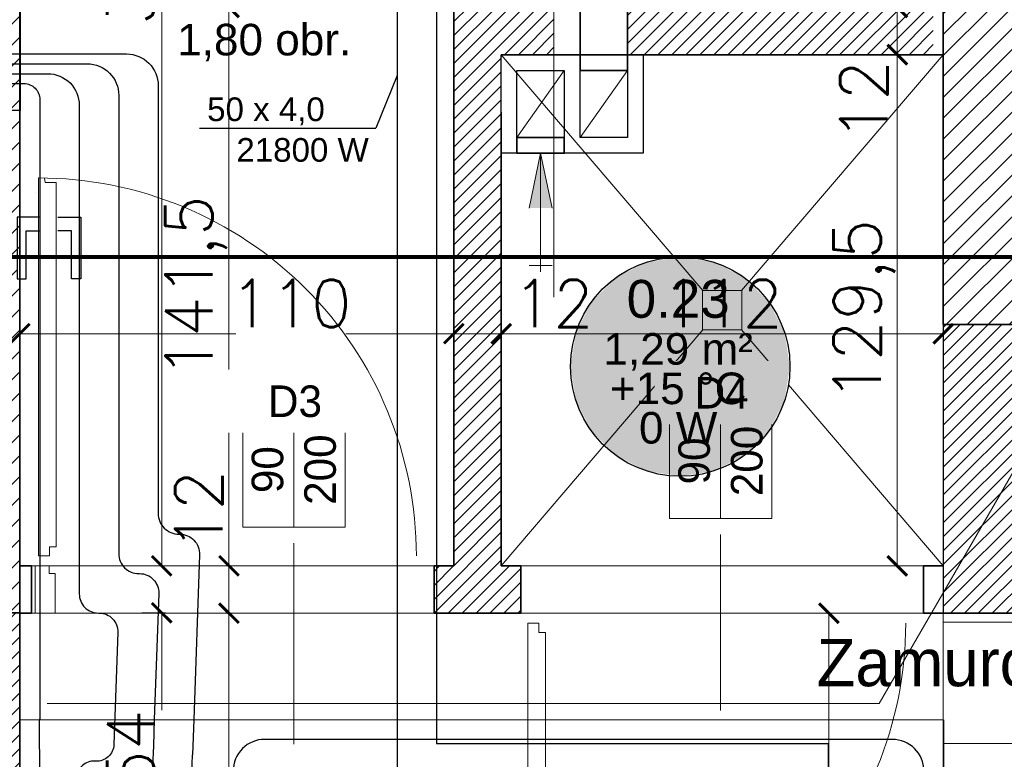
# Model space of a CAD drawing. Header units: millimetres. Extents: x -740 to 33545, y -26688 to 22494.
# Tile 129 of 256: x 9645 to 9895, y 10968 to 11156. Entities that reach past the tile are written whole.
import ezdxf
from ezdxf.enums import TextEntityAlignment as Align
from ezdxf.lldxf.tags import DXFTag

# ---------------------------------------------------------------- set-up
doc = ezdxf.new("R2010")
doc.units = ezdxf.units.MM
doc.header["$MEASUREMENT"] = 0
doc.layers.get('Defpoints').update_dxf_attribs({"color": 252})
for name, color, linetype, lineweight in [('A_istniejące ściany', 252, 'Continuous', 35), ('A_izolacja', 252, 'Continuous', 9), ('A_l.przekrojowa', 252, 'Continuous', 30), ('A_l.przerywana', 252, 'ICAD_ISO03W100', 9), ('A_opisy', 252, 'Continuous', 15), ('A_projektowane sciany', 252, 'Continuous', 35), ('k_wyburzenia widoczne', 252, 'PNEUMATIC2', 18), ('l. przekrojowa', 252, 'Continuous', 30), ('l.przerywana', 252, 'ICAD_ISO03W100', 5), ('l.wypełnien', 252, 'Continuous', 5), ('Nowe_820-G Rysunki Obrazki_Nr_pióra__23', 252, 'Continuous', 15), ('wymiarowanie', 252, 'Continuous', 9)]:
    doc.layers.add(name, color=color, linetype=linetype, lineweight=lineweight)
doc.layers.add('D-opis', color=252, linetype='Continuous')
doc.layers.add('stolarka', color=252, linetype='Continuous')
for name, color, linetype, lineweight, true_color in [('IS_Działka (powrotna)', 5, 'Continuous', 25, 0x0000ff), ('IS_Działka (zasilająca)', 1, 'Continuous', 25, 0xff0000), ('IS_Działka (zasilająca)_etykieta1', 7, 'Continuous', 25, 0x000000), ('IS_Przyłącze (powrotne)', 5, 'Continuous', 25, 0x0000ff), ('IS_Przyłącze (zasilające)', 1, 'Continuous', 25, 0xff0000), ('IS_Room (Automatic)', 7, 'Continuous', 25, 0x000000), ('IS_Strefa podłóg', 7, 'Continuous', 25, 0x008000), ('IS_Szafka rozdzielaczowa z zestawem', 7, 'Continuous', 25, 0x000000), ('IS_Wężownica OChP', 7, 'Continuous', 25, 0x800080), ('IS_Zawór (DN_ nastawa)1', 7, 'Continuous', 25, 0x000000)]:
    doc.layers.add(name, color=color, linetype=linetype, lineweight=lineweight, true_color=true_color)
doc.styles.add('Arial_____', font='arial.ttf')
doc.styles.add('ROMANS', font='romans')
doc.styles.add('styl2', font='simplex.shx')
tags = doc.linetypes.add('DASH', pattern=[15, 10, -5]).pattern_tags.tags
tags[6:7] = [DXFTag(74, 4), DXFTag(75, 0), DXFTag(340, '0'), DXFTag(46, 0.0), DXFTag(50, 0.0), DXFTag(44, 0.0), DXFTag(45, 0.0)]
tags[4:5] = [DXFTag(74, 4), DXFTag(75, 0), DXFTag(340, '0'), DXFTag(46, 0.0), DXFTag(50, 0.0), DXFTag(44, 0.0), DXFTag(45, 0.0)]
tags = doc.linetypes.add('ICAD_ISO03W100', pattern=[30, 12, -18]).pattern_tags.tags
tags[6:7] = [DXFTag(74, 4), DXFTag(75, 0), DXFTag(340, '0'), DXFTag(46, 1.0), DXFTag(50, 0.0), DXFTag(44, 0.0), DXFTag(45, 0.0)]
tags[4:5] = [DXFTag(74, 4), DXFTag(75, 0), DXFTag(340, '0'), DXFTag(46, 1.0), DXFTag(50, 0.0), DXFTag(44, 0.0), DXFTag(45, 0.0)]
doc.linetypes.add('PNEUMATIC2', pattern='A,0.5,-0.25,["//",Standard,S=0.2,R=0,X=-0.1,Y=-0.1],-0.25', length=1)
doc.dimstyles.new('Skala 1-50', dxfattribs={"dimtxt": 12, "dimasz": 5, "dimexe": 1, "dimexo": 1, "dimgap": 1.5, "dimtad": 1, "dimdec": 1, "dimrnd": 0.5, "dimtxsty": 'styl2', "dimblk": 'ARCHTICK', "dimcen": 5, "dimadec": 0, "dimazin": 0, "dimtfac": 1, "dimtdec": 1, "dimtmove": 1, "dimatfit": 3, "dimldrblk": 'ARCHTICK', "dimfxl": 0, "dimlwd": -1, "dimlwe": -1, "dimarcsym": 0})

# ---------------------------------------------------------------- blocks, each defined once
blk = doc.blocks.new('_ArchTick')
at = {"color": 0, "linetype": 'ByBlock', "const_width": 0.15}
blk.add_lwpolyline([(-0.5, -0.5), (0.5, 0.5)], dxfattribs=at)
blk = doc.blocks.new('*D1263')
at = {"layer": 'Defpoints', "color": 0}
for p in [(9721.12, 11005.32), (9698.22, 10834.32), (9713.4, 10834.32)]:
    blk.add_point(p, dxfattribs=at)
at = {"layer": 'wymiarowanie', "color": 0}
for p, q in [((9703.22, 11005.32), (9697.22, 11005.32)), ((9698.22, 11005.32), (9698.22, 10834.32)), ((9703.22, 10834.32), (9697.22, 10834.32))]:
    blk.add_line(p, q, dxfattribs=at)
at = {"layer": 'wymiarowanie', "color": 0, "xscale": 5, "yscale": 5, "zscale": 5}
for p, rotation in [((9698.22, 11005.32), 90), ((9698.22, 10834.32), 270)]:
    blk.add_blockref('_ArchTick', p, dxfattribs=dict(at, rotation=rotation))
at = {"layer": 'wymiarowanie', "color": 0, "insert": (9690.57, 10919.82), "char_height": 12, "attachment_point": 5, "rotation": 90, "style": 'styl2'}
blk.add_mtext('171', dxfattribs=at)
blk = doc.blocks.new('*D2249')
at = {"layer": 'Defpoints', "color": 0}
for p in [(9698.22, 11017.32), (9711.23, 11017.32), (9711.23, 11005.32)]:
    blk.add_point(p, dxfattribs=at)
at = {"layer": 'wymiarowanie', "color": 0}
for p, q in [((9703.22, 11017.32), (9697.22, 11017.32)), ((9698.22, 11005.32), (9698.22, 11017.32)), ((9703.22, 11005.32), (9697.22, 11005.32))]:
    blk.add_line(p, q, dxfattribs=at)
at = {"layer": 'wymiarowanie', "color": 0, "xscale": 5, "yscale": 5, "zscale": 5}
for p, rotation in [((9698.22, 11017.32), 90), ((9698.22, 11005.32), 270)]:
    blk.add_blockref('_ArchTick', p, dxfattribs=dict(at, rotation=rotation))
at = {"layer": 'wymiarowanie', "color": 0, "insert": (9690.57, 11031.37), "char_height": 12, "attachment_point": 5, "rotation": 90, "style": 'styl2'}
blk.add_mtext('12', dxfattribs=at)
blk = doc.blocks.new('*D2250')
at = {"layer": 'Defpoints', "color": 0}
for p in [(9698.22, 11158.89), (9755.19, 11158.89), (9726.82, 11017.32)]:
    blk.add_point(p, dxfattribs=at)
at = {"layer": 'wymiarowanie', "color": 0}
for p, q in [((9703.22, 11158.89), (9697.22, 11158.89)), ((9698.22, 11017.32), (9698.22, 11158.89)), ((9703.22, 11017.32), (9697.22, 11017.32))]:
    blk.add_line(p, q, dxfattribs=at)
at = {"layer": 'wymiarowanie', "color": 0, "xscale": 5, "yscale": 5, "zscale": 5}
for p, rotation in [((9698.22, 11158.89), 90), ((9698.22, 11017.32), 270)]:
    blk.add_blockref('_ArchTick', p, dxfattribs=dict(at, rotation=rotation))
at = {"layer": 'wymiarowanie', "color": 0, "insert": (9689.88, 11088.11), "char_height": 12, "attachment_point": 5, "rotation": 90, "style": 'styl2'}
blk.add_mtext('141,5', dxfattribs=at)
blk = doc.blocks.new('*D2468')
at = {"layer": 'Defpoints', "color": 0}
for p in [(9645.19, 11075.19), (9755.19, 11076.16), (9755.19, 11075.19)]:
    blk.add_point(p, dxfattribs=at)
at = {"layer": 'wymiarowanie', "color": 0}
for p, q in [((9645.19, 11076.19), (9645.19, 11077.16)), ((9645.19, 11076.16), (9699.97, 11076.16)), ((9755.19, 11076.16), (9727.81, 11076.16)), ((9755.19, 11076.19), (9755.19, 11077.16))]:
    blk.add_line(p, q, dxfattribs=at)
at = {"layer": 'wymiarowanie', "color": 0, "xscale": 5, "yscale": 5, "zscale": 5, "rotation": 180}
blk.add_blockref('_ArchTick', (9645.19, 11076.16), dxfattribs=at)
at = {"layer": 'wymiarowanie', "color": 0, "xscale": 5, "yscale": 5, "zscale": 5}
blk.add_blockref('_ArchTick', (9755.19, 11076.16), dxfattribs=at)
at = {"layer": 'wymiarowanie', "color": 0, "insert": (9713.89, 11083.86), "char_height": 12, "attachment_point": 5, "style": 'styl2'}
blk.add_mtext('110', dxfattribs=at)
blk = doc.blocks.new('*D2469')
at = {"layer": 'Defpoints', "color": 0}
for p in [(9755.19, 11075.19), (9767.19, 11076.16), (9767.19, 11063.33)]:
    blk.add_point(p, dxfattribs=at)
at = {"layer": 'wymiarowanie', "color": 0}
for p, q in [((9755.19, 11076.19), (9755.19, 11077.16)), ((9755.19, 11076.16), (9767.19, 11076.16)), ((9767.19, 11071.16), (9767.19, 11077.16))]:
    blk.add_line(p, q, dxfattribs=at)
at = {"layer": 'wymiarowanie', "color": 0, "xscale": 5, "yscale": 5, "zscale": 5, "rotation": 180}
blk.add_blockref('_ArchTick', (9755.19, 11076.16), dxfattribs=at)
at = {"layer": 'wymiarowanie', "color": 0, "xscale": 5, "yscale": 5, "zscale": 5}
blk.add_blockref('_ArchTick', (9767.19, 11076.16), dxfattribs=at)
at = {"layer": 'wymiarowanie', "color": 0, "insert": (9780.35, 11083.81), "char_height": 12, "attachment_point": 5, "style": 'styl2'}
blk.add_mtext('12', dxfattribs=at)
blk = doc.blocks.new('*D2470')
at = {"layer": 'Defpoints', "color": 0}
for p in [(9879.19, 11076.16), (9767.19, 11063.33), (9879.19, 11061.38)]:
    blk.add_point(p, dxfattribs=at)
at = {"layer": 'wymiarowanie', "color": 0}
for p, q in [((9767.19, 11071.16), (9767.19, 11077.16)), ((9767.19, 11076.16), (9879.19, 11076.16)), ((9879.19, 11071.16), (9879.19, 11077.16))]:
    blk.add_line(p, q, dxfattribs=at)
at = {"layer": 'wymiarowanie', "color": 0, "xscale": 5, "yscale": 5, "zscale": 5, "rotation": 180}
blk.add_blockref('_ArchTick', (9767.19, 11076.16), dxfattribs=at)
at = {"layer": 'wymiarowanie', "color": 0, "xscale": 5, "yscale": 5, "zscale": 5}
blk.add_blockref('_ArchTick', (9879.19, 11076.16), dxfattribs=at)
at = {"layer": 'wymiarowanie', "color": 0, "insert": (9823.19, 11083.81), "char_height": 12, "attachment_point": 5, "style": 'styl2'}
blk.add_mtext('112', dxfattribs=at)
blk = doc.blocks.new('*D2471')
at = {"layer": 'Defpoints', "color": 0}
for p in [(9867.56, 11146.89), (9888.94, 11146.89), (9888.94, 11017.32)]:
    blk.add_point(p, dxfattribs=at)
at = {"layer": 'wymiarowanie', "color": 0}
for p, q in [((9872.56, 11146.89), (9866.56, 11146.89)), ((9867.56, 11017.32), (9867.56, 11146.89)), ((9872.56, 11017.32), (9866.56, 11017.32))]:
    blk.add_line(p, q, dxfattribs=at)
at = {"layer": 'wymiarowanie', "color": 0, "xscale": 5, "yscale": 5, "zscale": 5}
for p, rotation in [((9867.56, 11146.89), 90), ((9867.56, 11017.32), 270)]:
    blk.add_blockref('_ArchTick', p, dxfattribs=dict(at, rotation=rotation))
at = {"layer": 'wymiarowanie', "color": 0, "insert": (9859.21, 11082.11), "char_height": 12, "attachment_point": 5, "rotation": 90, "style": 'styl2'}
blk.add_mtext('129,5', dxfattribs=at)
blk = doc.blocks.new('*D2472')
at = {"layer": 'Defpoints', "color": 0}
for p in [(9867.56, 11158.89), (9888.94, 11158.89), (9888.94, 11146.89)]:
    blk.add_point(p, dxfattribs=at)
at = {"layer": 'wymiarowanie', "color": 0}
for p, q in [((9872.56, 11158.89), (9866.56, 11158.89)), ((9867.56, 11146.89), (9867.56, 11158.89)), ((9872.56, 11146.89), (9866.56, 11146.89))]:
    blk.add_line(p, q, dxfattribs=at)
at = {"layer": 'wymiarowanie', "color": 0, "xscale": 5, "yscale": 5, "zscale": 5}
for p, rotation in [((9867.56, 11158.89), 90), ((9867.56, 11146.89), 270)]:
    blk.add_blockref('_ArchTick', p, dxfattribs=dict(at, rotation=rotation))
at = {"layer": 'wymiarowanie', "color": 0, "insert": (9859.06, 11135.22), "char_height": 12, "attachment_point": 5, "rotation": 90, "style": 'styl2'}
blk.add_mtext('12', dxfattribs=at)
blk = doc.blocks.new('*D2728')
at = {"layer": 'Defpoints', "color": 0}
for p in [(9681.17, 11322.32), (9708.86, 11322.32), (9708.86, 11017.32)]:
    blk.add_point(p, dxfattribs=at)
at = {"layer": 'wymiarowanie', "color": 0}
for p, q in [((9686.17, 11322.32), (9680.17, 11322.32)), ((9681.17, 11017.32), (9681.17, 11322.32)), ((9686.17, 11017.32), (9680.17, 11017.32))]:
    blk.add_line(p, q, dxfattribs=at)
at = {"layer": 'wymiarowanie', "color": 0, "xscale": 5, "yscale": 5, "zscale": 5}
for p, rotation in [((9681.17, 11322.32), 90), ((9681.17, 11017.32), 270)]:
    blk.add_blockref('_ArchTick', p, dxfattribs=dict(at, rotation=rotation))
at = {"layer": 'wymiarowanie', "color": 0, "insert": (9673.37, 11169.82), "char_height": 12, "attachment_point": 5, "rotation": 90, "style": 'styl2'}
blk.add_mtext('305', dxfattribs=at)
blk = doc.blocks.new('*D2729')
at = {"layer": 'Defpoints', "color": 0}
for p in [(9879.19, 11005.32), (9850.24, 10862.32), (9879.19, 10862.32)]:
    blk.add_point(p, dxfattribs=at)
at = {"layer": 'wymiarowanie', "color": 0}
for p, q in [((9855.24, 11005.32), (9849.24, 11005.32)), ((9850.24, 11005.32), (9850.24, 10962.89)), ((9850.24, 10862.32), (9850.24, 10935.16)), ((9855.24, 10862.32), (9849.24, 10862.32))]:
    blk.add_line(p, q, dxfattribs=at)
at = {"layer": 'wymiarowanie', "color": 0, "xscale": 5, "yscale": 5, "zscale": 5}
for p, rotation in [((9850.24, 11005.32), 90), ((9850.24, 10862.32), 270)]:
    blk.add_blockref('_ArchTick', p, dxfattribs=dict(at, rotation=rotation))
at = {"layer": 'wymiarowanie', "color": 0, "insert": (9842.44, 10949.03), "char_height": 12, "attachment_point": 5, "rotation": 90, "style": 'styl2'}
blk.add_mtext('143', dxfattribs=at)
blk = doc.blocks.new('*D2731')
at = {"layer": 'Defpoints', "color": 0}
for p in [(9645.19, 11005.43), (9645.19, 10951.32), (9681.17, 10951.32)]:
    blk.add_point(p, dxfattribs=at)
at = {"layer": 'wymiarowanie', "color": 0}
for p, q in [((9676.17, 11005.43), (9682.17, 11005.43)), ((9681.17, 11005.43), (9681.17, 10980.77)), ((9681.17, 10951.32), (9681.17, 10960.38)), ((9676.17, 10951.32), (9682.17, 10951.32))]:
    blk.add_line(p, q, dxfattribs=at)
at = {"layer": 'wymiarowanie', "color": 0, "xscale": 5, "yscale": 5, "zscale": 5}
for p, rotation in [((9681.17, 11005.43), 90), ((9681.17, 10951.32), 270)]:
    blk.add_blockref('_ArchTick', p, dxfattribs=dict(at, rotation=rotation))
at = {"layer": 'wymiarowanie', "color": 0, "insert": (9673.37, 10970.57), "char_height": 12, "attachment_point": 5, "rotation": 90, "style": 'styl2'}
blk.add_mtext('54', dxfattribs=at)
blk = doc.blocks.new('329bf7a1-98cb-4076-9690-dc05d49f8620_case')
at = {"layer": 'IS_Szafka rozdzielaczowa z zestawem', "color": 0, "linetype": 'ByBlock', "lineweight": -2, "transparency": 16777216, "extrusion": (0, 0, -1)}
blk.add_lwpolyline([(-0.055, 0.349), (-0.055, -0.251), (0.055, -0.251), (0.055, 0.349)], close=True, dxfattribs=at)

msp = doc.modelspace()

# ---------------------------------------------------------------- hatches: boundary and pattern name
at = {"layer": 'l.wypełnien'}
h = msp.add_hatch(dxfattribs=at)
h.set_pattern_fill('ANSI31', color=256, scale=30, style=0)
edge = h.paths.add_edge_path()
edge.add_line((8932.19, 10920.7), (8932.19, 10978.67))
edge.add_line((8932.19, 10978.67), (8932.19, 11023.17))
edge.add_line((8932.19, 11023.17), (8932.19, 11086.55))
edge.add_line((8932.19, 11086.55), (8932.19, 11090.05))
edge.add_line((8932.19, 11090.05), (8887.19, 11090.05))
edge.add_line((8887.19, 11090.05), (8887.19, 10920.7))
edge.add_line((8887.19, 10920.7), (8932.19, 10920.7))
h.paths.add_polyline_path([(9644.52, 11095.63), (9645.19, 11095.63), (9645.19, 11322.32), (9879.19, 11322.32), (9879.19, 11234.32), (9924.19, 11234.32), (9924.19, 11368.7), (9592.09, 11368.7), (9506.19, 11368.7), (9506.19, 11323.52), (9604.19, 11323.52), (9604.19, 11095.63)])
h.paths.add_polyline_path([(8887.19, 10686.04), (8932.19, 10686.04), (8932.19, 10794.52), (9246.19, 10794.52), (9246.19, 10833.52), (9259.19, 10833.52), (9259.19, 10907.02), (9235.19, 10907.02), (9235.19, 10833.52), (8932.19, 10833.52), (8932.19, 10920.7), (8887.19, 10920.7)])
h.paths.add_polyline_path([(8975.77, 11323.52), (9235.19, 11323.52), (9259.19, 11323.52), (9360.94, 11323.52), (9360.94, 11368.7), (8975.77, 11368.7)])
h.paths.add_polyline_path([(8887.19, 11368.7), (8887.19, 11236.3), (8907.93, 11236.3), (8932.19, 11236.3), (8932.19, 11323.52), (8975.77, 11323.52), (8975.77, 11368.7)])
h.paths.add_polyline_path([(9604.19, 11095.63), (9644.52, 11095.63), (9644.52, 11090.06), (9645.19, 11090.06), (9645.19, 11005.43), (9612.19, 11005.43), (9612.19, 11018.43), (9604.19, 11018.43)])
h.paths.add_polyline_path([(9924.19, 11095.63), (9924.19, 11158.89), (9879.19, 11158.89), (9879.19, 11095.63)])
h.paths.add_polyline_path([(9246.19, 10833.52), (9246.19, 10794.52), (9266.19, 10794.52), (9266.19, 10833.52)])
h.paths.add_polyline_path([(9879.19, 11078.49), (9924.19, 11078.59), (9924.19, 11095.63), (9879.19, 11095.63)])
h.paths.add_polyline_path([(9259.19, 10907.02), (9259.19, 10927.02), (9250.18, 10927.02), (9235.19, 10927.02), (9235.19, 10907.02)])
h.paths.add_polyline_path([(9235.19, 11072.32), (9235.19, 11052.32), (9259.19, 11052.32), (9259.19, 11072.32)])
h.paths.add_polyline_path([(9235.19, 11029.02), (9250.18, 11029.02), (9259.19, 11029.02), (9259.19, 11035.15), (9259.19, 11049.02), (9235.19, 11049.02)])
h.paths.add_polyline_path([(9235.19, 11323.52), (9235.19, 11303.52), (9259.19, 11303.52), (9259.19, 11323.52)])
h.paths.add_polyline_path([(9235.19, 11186.92), (9259.19, 11186.92), (9259.19, 11186.92), (9259.19, 11191.52), (9259.19, 11199.52), (9259.19, 11199.52), (9235.19, 11199.52), (9235.19, 11191.52)])
h.paths.add_polyline_path([(9235.19, 11174.32), (9247.19, 11174.32), (9259.19, 11174.32), (9259.19, 11174.32), (9259.19, 11186.92), (9259.19, 11186.92), (9235.19, 11186.92), (9235.19, 11174.32)])
h.paths.add_polyline_path([(9259.19, 11049.02), (9259.19, 11051.92), (9259.19, 11052.32), (9235.19, 11052.32), (9235.19, 11049.02), (9259.19, 11049.02)])
h = msp.add_hatch(dxfattribs=at)
h.set_pattern_fill('ANSI31', color=256, scale=20, style=0)
h.paths.add_polyline_path([(9755.19, 11017.32), (9750.19, 11017.32), (9750.19, 11005.32), (9772.19, 11005.32), (9772.19, 11017.32), (9767.19, 11017.32), (9767.19, 11095.63), (9755.19, 11095.63)])
h.paths.add_polyline_path([(9799.19, 11146.89), (9803.19, 11146.89), (9876.69, 11146.89), (9876.69, 11158.89), (9799.19, 11158.89)])
h.paths.add_polyline_path([(9755.19, 11123.32), (9755.19, 11158.89), (9780.56, 11158.89), (9780.56, 11146.89), (9767.19, 11146.89), (9767.19, 11132.32), (9767.19, 11123.32)])
h.paths.add_polyline_path([(9755.19, 11123.32), (9767.19, 11123.32), (9767.19, 11121.89), (9767.19, 11121.89), (9767.19, 11105.32), (9755.19, 11105.32)])
h.paths.add_polyline_path([(9767.19, 11095.63), (9767.19, 11105.32), (9755.19, 11105.32), (9755.19, 11095.63)])
h = msp.add_hatch(dxfattribs=at)
h.set_pattern_fill('ANSI31', color=256, scale=20, style=0)
h.paths.add_polyline_path([(9094.19, 10833.52), (9094.19, 11054.32), (9235.19, 11054.32), (9235.19, 11066.32), (9077.19, 11066.32), (9077.19, 11054.32), (9082.19, 11054.32), (9082.19, 10946.52), (9077.19, 10946.52), (9077.19, 10938.52), (9082.19, 10938.52), (9082.19, 10833.52), (9094.19, 10833.52)])
h.paths.add_polyline_path([(9384.19, 10958.52), (9451.64, 10958.52), (9451.64, 10966.52), (9392.19, 10966.52), (9392.19, 11081.52), (9604.19, 11081.52), (9604.19, 11089.52), (9392.19, 11089.52), (9392.19, 11094.52), (9384.19, 11094.52)])
h.paths.add_polyline_path([(9612.19, 11005.43), (9645.19, 11005.43), (9645.19, 10990.32), (9645.19, 10978.32), (9645.19, 10951.32), (9604.19, 10951.32), (9604.19, 10958.52), (9543.64, 10958.52), (9543.64, 10966.52), (9604.19, 10966.52), (9604.19, 11018.43), (9612.19, 11018.43)])
h.paths.add_polyline_path([(8932.19, 11054.32), (8975.19, 11054.32), (8975.19, 11066.32), (8932.19, 11066.32)])
h.paths.add_polyline_path([(8932.19, 10938.52), (8985.19, 10938.52), (8985.19, 10946.52), (8932.19, 10946.52)])
h = msp.add_hatch(dxfattribs=at)
h.set_pattern_fill('ANSI31', color=256, scale=20, style=0)
h.paths.add_polyline_path([(9879.19, 11078.49), (9879.19, 11005.32), (9924.19, 11005.32), (9924.19, 11078.49), (9879.19, 11078.49)])
at = {"layer": 'wymiarowanie'}
h = msp.add_hatch(color=256, dxfattribs=at)
h.paths.add_polyline_path([(9777.19, 11121.89), (9774.29, 11107.99), (9777.19, 11107.99)])
h.paths.add_polyline_path([(9780.08, 11107.99), (9777.19, 11121.89), (9777.19, 11107.99)])

# ---------------------------------------------------------------- linework, layer by layer
at = {"layer": 'A_istniejące ściany'}
for points in [[(9645.19, 11005.43), (9645.19, 11322.32)], [(9879.19, 11158.89), (9879.19, 11078.49)], [(9879.19, 11078.49), (9924.19, 11078.49)], [(9612.19, 11005.43), (9645.19, 11005.43)], [(9924.19, 11005.32), (9879.19, 11005.32)]]:
    msp.add_lwpolyline(points, dxfattribs=at)
at = {"layer": 'A_izolacja'}
for p, q in [((9767.19, 11146.89), (9818.32, 11087.11)), ((9879.19, 11146.89), (9828.06, 11087.11))]:
    msp.add_line(p, q, dxfattribs=at)
msp.add_lwpolyline([(9818.19, 11087.11), (9828.19, 11087.11), (9828.19, 11077.11), (9818.19, 11077.11), (9818.19, 11087.11)], dxfattribs=at)
at = {"layer": 'A_l.przekrojowa'}
msp.add_lwpolyline([(9767.19, 11121.89), (9767.19, 11146.89), (9803.19, 11146.89), (9803.19, 11121.89)], close=True, dxfattribs=at)
at = {"layer": 'A_l.przekrojowa', "ltscale": 0.3}
for points in [[(9771.19, 11125.89), (9771.19, 11142.89), (9783.19, 11142.89), (9783.19, 11125.89)], [(9787.19, 11125.89), (9787.19, 11142.89), (9799.19, 11142.89), (9799.19, 11125.89)]]:
    msp.add_lwpolyline(points, close=True, dxfattribs=at)
at = {"layer": 'A_l.przerywana', "ltscale": 0.3}
for points in [[(9750.19, 11005.32), (9750.19, 11017.32), (9648.19, 11017.32), (9648.19, 11005.32)], [(9874.19, 11005.32), (9874.19, 11017.32), (9772.19, 11017.32), (9772.19, 11005.32)]]:
    msp.add_lwpolyline(points, close=True, dxfattribs=at)
for points in [[(9772.19, 11005.32), (9772.19, 11017.32)], [(9874.19, 11005.32), (9874.19, 11017.32)], [(9874.19, 11005.32), (9874.19, 11017.32)]]:
    msp.add_lwpolyline(points, dxfattribs=at)
at = {"layer": 'A_opisy'}
for p, q in [((9822.8, 10980.7), (9822.8, 11035.7)), ((9714.69, 10972.12), (9714.69, 11027.12))]:
    msp.add_line(p, q, dxfattribs=at)
at = {"layer": 'A_projektowane sciany'}
for p, q in [((9879.19, 11146.89), (9767.19, 11146.89)), ((9645.19, 11032.43), (9645.19, 11017.32)), ((9648.19, 11017.32), (9645.19, 11017.32)), ((9648.19, 11017.32), (9648.19, 11005.32)), ((9755.19, 11017.32), (9750.19, 11017.32)), ((9750.19, 11017.32), (9750.19, 11005.32)), ((9772.19, 11017.32), (9767.19, 11017.32)), ((9772.19, 11017.32), (9772.19, 11005.32)), ((9874.19, 11017.32), (9874.19, 11005.32)), ((9874.19, 11017.32), (9874.19, 11005.32)), ((9879.19, 11017.32), (9874.19, 11017.32)), ((9645.19, 11005.43), (9645.19, 10951.32)), ((9648.19, 11005.32), (9645.19, 11005.32)), ((9772.19, 11005.32), (9750.19, 11005.32)), ((9879.19, 11005.32), (9874.19, 11005.32))]:
    msp.add_line(p, q, dxfattribs=at)
for points in [[(9755.19, 11017.32), (9755.19, 11158.89)], [(9767.19, 11017.32), (9767.19, 11132.32)]]:
    msp.add_lwpolyline(points, dxfattribs=at)
for points in [[(9787.19, 11142.89), (9799.19, 11142.89), (9799.19, 11158.89), (9787.19, 11158.89)], [(9771.19, 11125.89), (9783.19, 11125.89), (9783.19, 11121.89), (9771.19, 11121.89)]]:
    msp.add_lwpolyline(points, close=True, dxfattribs=at)
at = {"layer": 'D-opis', "linetype": 'DASH', "lineweight": 0, "ltscale": 2.5, "const_width": 1}
msp.add_lwpolyline([(10251.78, 11095.63), (8796.61, 11095.63)], dxfattribs=at)
at = {"layer": 'IS_Działka (powrotna)'}
for p, q in [((9750.83, 11186.92), (9750.83, 10972.32)), ((9750.83, 10972.32), (9850.01, 10972.32)), ((9850.01, 10972.32), (9850.01, 10420.37))]:
    msp.add_line(p, q, dxfattribs=at)
at = {"layer": 'IS_Działka (zasilająca)'}
msp.add_line((9740.83, 11183.42), (9740.83, 10962.32), dxfattribs=at)
at = {"layer": 'IS_Działka (zasilająca)_etykieta1'}
for p in [(9740.83, 11141.65), (9690.78, 11128.26)]:
    msp.add_line(p, (9735.46, 11128.26), dxfattribs=at)
at = {"layer": 'IS_Przyłącze (powrotne)', "color": 132, "true_color": 0x00c8c8, "transparency": 33554687}
msp.add_lwpolyline([(9638.78, 11145.82), (9638.78, 11145.18, 0.414214), (9639.39, 11144.57), (9642.05, 11144.57), (9662.28, 11144.57, -0.414218), (9670.28, 11136.57), (9670.28, 11020.42, 0.414397), (9675.33, 11015.37), (9675.54, 11015.37, -0.42473), (9680.41, 11010.33), (9679.29, 10978.35), (9679.05, 10971.7)], format="xyb", dxfattribs=at)
at = {"layer": 'IS_Przyłącze (powrotne)', "color": 9, "true_color": 0xc8c8c8, "transparency": 33554687}
msp.add_lwpolyline([(9638.78, 11140.82), (9638.78, 11140.18, 0.414214), (9639.39, 11139.57), (9642.05, 11139.57), (9646.25, 11139.57, -0.414218), (9650.28, 11135.54), (9650.28, 10978.38), (9650.08, 10978.39), (9650.26, 10948.02, -0.415949), (9642.26, 10939.97), (9605.92, 10939.97, -0.414199), (9599.28, 10946.61), (9599.28, 10946.88, 0.414184), (9592.65, 10953.52), (9509.16, 10953.52, -0.414199), (9502.79, 10959.89), (9502.79, 10966.52), (9502.79, 10969.02)], format="xyb", dxfattribs=at)
at = {"layer": 'IS_Przyłącze (zasilające)', "color": 132, "true_color": 0x00c8c8, "transparency": 33554687, "extrusion": (0, 0, -1)}
msp.add_lwpolyline([(-9640.78, 11145.82), (-9640.78, 11146.46, 0.414214), (-9641.39, 11147.07), (-9642.05, 11147.07), (-9672.28, 11147.07, 0.414218), (-9680.28, 11139.07), (-9680.28, 11030.6, -0.414397), (-9685.51, 11025.37), (-9685.72, 11025.37, 0.42473), (-9690.76, 11020.16), (-9689.29, 10978.35), (-9688.98, 10969.41)], format="xyb", dxfattribs=at)
at = {"layer": 'IS_Przyłącze (zasilające)', "color": 9, "true_color": 0xc8c8c8, "transparency": 33554687, "extrusion": (0, 0, -1)}
msp.add_lwpolyline([(-9640.78, 11140.82), (-9640.78, 11141.46, 0.414214), (-9641.39, 11142.07), (-9642.05, 11142.07), (-9652.28, 11142.07, 0.414218), (-9660.28, 11134.07), (-9660.28, 11010.24, -0.414397), (-9665.16, 11005.36), (-9665.36, 11005.36, 0.42473), (-9670.06, 11000.49), (-9669.06, 10972.02, 0.423576), (-9664.41, 10967.82), (-9664.2, 10967.83, -0.43905), (-9659.8, 10963.64), (-9660.23, 10938.11, 0.419209), (-9652.23, 10929.97), (-9595.92, 10929.97, 0.414199), (-9589.28, 10936.61), (-9589.28, 10936.88, -0.414184), (-9582.65, 10943.52), (-9500.79, 10943.52, 0.414199), (-9492.79, 10951.52), (-9492.79, 10966.52), (-9492.79, 10974.02)], format="xyb", dxfattribs=at)
at = {"layer": 'IS_Strefa podłóg', "extrusion": (0, 0, -1)}
msp.add_lwpolyline([(-9645.28, 10834.31), (-9645.28, 10978.35), (-9879.29, 10978.34), (-9879.29, 10834.34)], close=True, dxfattribs=at)
at = {"layer": 'IS_Wężownica OChP', "color": 132, "true_color": 0x00c8c8, "transparency": 33554687, "extrusion": (0, 0, -1)}
for points in [[(-9874.29, 10965.34, -0.414203), (-9866.29, 10973.34), (-9707.29, 10973.35, -0.414214), (-9699.29, 10965.35)], [(-9679.05, 10971.7), (-9678.87, 10966.43, 0.203054)]]:
    msp.add_lwpolyline(points, format="xyb", dxfattribs=at)
msp.add_lwpolyline([(-9688.73, 10962.32), (-9688.98, 10969.41)], dxfattribs=at)
at = {"layer": 'k_wyburzenia widoczne', "ltscale": 15}
for points in [[(9879.19, 11003.05), (9879.19, 10972.32)], [(9924.19, 11003.05), (9879.19, 11003.05)], [(9879.19, 10972.32), (9924.19, 10972.32)]]:
    msp.add_lwpolyline(points, dxfattribs=at)
at = {"layer": 'l. przekrojowa'}
msp.add_lwpolyline([(9879.19, 11078.49), (9879.19, 11005.32), (9924.19, 11005.32), (9924.19, 11078.49)], dxfattribs=at)
at = {"layer": 'l.przerywana', "ltscale": 0.3}
for p, q in [((9771.19, 11125.89), (9783.19, 11142.89)), ((9787.19, 11125.89), (9799.19, 11142.89))]:
    msp.add_line(p, q, dxfattribs=at)
at = {"layer": 'l.przerywana', "lineweight": 13, "ltscale": 0.3}
msp.add_lwpolyline([(9879.19, 10862.32), (9879.19, 11234.32)], dxfattribs=at)
at = {"layer": 'Nowe_820-G Rysunki Obrazki_Nr_pióra__23', "linetype": 'Continuous', "lineweight": 15}
msp.add_lwpolyline([(9649.27, 11112.03), (9649.26, 11112.03)], dxfattribs=at)
at = {"layer": 'stolarka', "lineweight": 9}
for points in [[(9652.72, 11019.87), (9649.94, 11019.87), (9649.94, 11115.64), (9651.44, 11115.63), (9651.62, 11114.48), (9654.46, 11114.48), (9654.46, 11022.17), (9652.72, 11022.17), (9652.72, 11019.87)], [(9654.19, 11015.35), (9652.67, 11015.35), (9652.67, 11017.32), (9649.14, 11017.32), (9649.14, 11005.32), (9654.19, 11005.32), (9654.19, 11015.35)], [(9776.72, 11002.77), (9773.94, 11002.77), (9773.94, 10907.01), (9775.44, 10907.02), (9775.62, 10908.17), (9778.46, 10908.17), (9778.46, 11000.47), (9776.72, 11000.47), (9776.72, 11002.77)]]:
    msp.add_lwpolyline(points, dxfattribs=at)
at = {"layer": 'stolarka'}
for points in [[(9650.32, 11105.73), (9644.52, 11105.73), (9644.52, 11090.06), (9646.84, 11090.06), (9646.84, 11102.24), (9650.32, 11102.24)], [(9654.85, 11105.73), (9660.65, 11105.73), (9660.65, 11090.06), (9658.33, 11090.06), (9658.33, 11102.24), (9654.85, 11102.24)]]:
    msp.add_lwpolyline(points, dxfattribs=at)
at = {"layer": 'stolarka', "linetype": 'ICAD_ISO03W100', "lineweight": 13, "ltscale": 0.3}
for centre, start, end in [((9649.93, 11019.87), 0.0003, 90.0531), ((9773.93, 11002.77), 269.9469, 359.9997)]:
    msp.add_arc(centre, 95.77, start, end, dxfattribs=at)
at = {"layer": 'wymiarowanie'}
for p, q in [((9780.56, 11178.16), (9780.56, 11085.44)), ((9777.19, 11121.89), (9774.29, 11107.99)), ((9777.19, 11121.89), (9780.08, 11107.99)), ((9777.19, 11121.89), (9777.19, 11091.81)), ((9774.29, 11093.42), (9777.19, 11093.42)), ((9780.08, 11093.42), (9777.19, 11093.42)), ((9863.01, 10982.47), (9900.64, 11047.65)), ((9652.15, 10982.47), (9863.01, 10982.47))]:
    msp.add_line(p, q, dxfattribs=at)

# ---------------------------------------------------------------- block references
at = {"layer": 'IS_Szafka rozdzielaczowa z zestawem', "lineweight": 25, "xscale": 100, "yscale": 100, "zscale": 100}
msp.add_blockref('329bf7a1-98cb-4076-9690-dc05d49f8620_case', (9639.78, 11157.82), dxfattribs=at)

# ---------------------------------------------------------------- texts
at = {"layer": 'IS_Działka (zasilająca)_etykieta1', "style": 'Arial_____'}
msp.add_text('50 x 4,0', height=6, dxfattribs=at).set_placement((9707.59, 11128.26), align=Align.BOTTOM_CENTER)
msp.add_text('21800 W', height=6, dxfattribs=at).set_placement((9700.09, 11125.76), align=Align.TOP_LEFT)
at = {"layer": 'IS_Room (Automatic)', "style": 'Arial_____'}
msp.add_text('0.23', height=9.6, dxfattribs=at).set_placement((9812.04, 11077.32), align=Align.BOTTOM_CENTER)
at = {"layer": 'IS_Zawór (DN_ nastawa)1', "style": 'Arial_____'}
msp.add_text('1,80 obr.', height=8, dxfattribs=at).set_placement((9685.09, 11154.71), align=Align.TOP_LEFT)
at = {"layer": 'wymiarowanie', "linetype": 'Continuous', "insert": (9983.61, 10998.82), "char_height": 12, "width": 327.6277, "attachment_point": 3, "style": 'ROMANS'}
msp.add_mtext('{\\fCentury Gothic|b0|i0|c238|p0;Zamurowanie okna }\\P{\\fCentury Gothic|b0|i0|c238|p0; }', dxfattribs=at)

# ---------------------------------------------------------------- dimensions: what is measured, and where the dimension line sits
at = {"layer": 'wymiarowanie'}
for base, p1, p2, picture, middle in [((9867.56, 11158.89), (9888.94, 11146.89), (9888.94, 11158.89), '*D2472', (9866.71, 11135.22)), ((9681.17, 10951.32), (9645.19, 11005.43), (9645.19, 10951.32), '*D2731', (9681.17, 10970.57)), ((9850.24, 10862.32), (9879.19, 11005.32), (9879.19, 10862.32), '*D2729', (9850.24, 10949.03))]:
    dim = msp.add_linear_dim(base=base, p1=p1, p2=p2, angle=90, dimstyle='Skala 1-50', dxfattribs=at)
    dim.commit()
    dim.dimension.update_dxf_attribs({"geometry": picture, "text_midpoint": middle, "dimtype": 160})
for base, p1, p2, picture, middle in [((9867.56, 11146.89), (9888.94, 11017.32), (9888.94, 11146.89), '*D2471', (9859.21, 11082.11)), ((9698.22, 10834.32), (9721.12, 11005.32), (9713.4, 10834.32), '*D1263', (9690.57, 10919.82))]:
    dim = msp.add_linear_dim(base=base, p1=p1, p2=p2, angle=90, dimstyle='Skala 1-50', dxfattribs=at)
    dim.commit()
    dim.dimension.update_dxf_attribs({"geometry": picture, "text_midpoint": middle})
for base, p1, p2, picture, middle in [((9755.19, 11076.16), (9645.19, 11075.19), (9755.19, 11075.19), '*D2468', (9713.89, 11076.06)), ((9767.19, 11076.16), (9755.19, 11075.19), (9767.19, 11063.33), '*D2469', (9780.35, 11076.16))]:
    dim = msp.add_linear_dim(base=base, p1=p1, p2=p2, dimstyle='Skala 1-50', dxfattribs=at)
    dim.commit()
    dim.dimension.update_dxf_attribs({"geometry": picture, "text_midpoint": middle, "dimtype": 160})

# ---------------------------------------------------------------- next in the draw order: texts
at = {"layer": 'A_opisy', "ltscale": 0.3, "char_height": 8, "width": 26, "attachment_point": 5, "rotation": 90, "bg_fill": 2}
for insert in [(9822.8, 11042.32), (9714.69, 11040.12)]:
    msp.add_mtext('\\pi3.19200;{\\fCentury Gothic|b0|i0|c238|p0;90}\\P{\\fCentury Gothic|b0|i0|c238|p0;200}', dxfattribs=dict(at, insert=insert))

# ---------------------------------------------------------------- next in the draw order: linework, layer by layer
at = {"layer": 'A_izolacja'}
for p, q in [((9818.32, 11077.11), (9767.19, 11017.32)), ((9828.06, 11077.11), (9879.19, 11017.32))]:
    msp.add_line(p, q, dxfattribs=at)
at = {"layer": 'A_opisy', "lineweight": 30, "ltscale": 0.3}
for points in [[(9809.8, 11068.32), (9835.8, 11068.32), (9835.8, 11055.32), (9809.8, 11055.32)], [(9701.69, 11066.12), (9727.69, 11066.12), (9727.69, 11053.12), (9701.69, 11053.12)]]:
    msp.add_lwpolyline(points, close=True, dxfattribs=at)
at = {"layer": 'A_opisy', "ltscale": 0.3}
for points in [[(9809.8, 11055.32), (9809.8, 11029.32), (9822.8, 11029.32), (9822.8, 11055.32)], [(9822.8, 11055.32), (9822.8, 11029.32), (9835.8, 11029.32), (9835.8, 11055.32)], [(9714.69, 11053.12), (9714.69, 11027.12), (9701.69, 11027.12), (9701.69, 11053.12)], [(9727.69, 11053.12), (9727.69, 11027.12), (9714.69, 11027.12), (9714.69, 11053.12)]]:
    msp.add_lwpolyline(points, close=True, dxfattribs=at)

# ---------------------------------------------------------------- next in the draw order: dimensions: what is measured, and where the dimension line sits
at = {"layer": 'wymiarowanie'}
dim = msp.add_linear_dim(base=(9698.22, 11158.89), p1=(9726.82, 11017.32), p2=(9755.19, 11158.89), angle=90, dimstyle='Skala 1-50', dxfattribs=at)
dim.commit()
dim.dimension.update_dxf_attribs({"geometry": '*D2250', "text_midpoint": (9689.88, 11088.11)})
dim = msp.add_linear_dim(base=(9879.19, 11076.16), p1=(9767.19, 11063.33), p2=(9879.19, 11061.38), dimstyle='Skala 1-50', dxfattribs=at)
dim.commit()
dim.dimension.update_dxf_attribs({"geometry": '*D2470', "text_midpoint": (9823.19, 11083.81)})
dim = msp.add_linear_dim(base=(9698.22, 11017.32), p1=(9711.23, 11005.32), p2=(9711.23, 11017.32), angle=90, dimstyle='Skala 1-50', dxfattribs=at)
dim.commit()
dim.dimension.update_dxf_attribs({"geometry": '*D2249', "text_midpoint": (9698.22, 11031.37), "dimtype": 160})

# ---------------------------------------------------------------- next in the draw order: texts
at = {"layer": 'A_opisy', "ltscale": 0.3, "char_height": 8, "width": 26, "attachment_point": 5, "bg_fill": 2}
for s, insert in [('{\\fCentury Gothic|b0|i0|c238|p0;D4}', (9823.06, 11061.21)), ('{\\fCentury Gothic|b0|i0|c238|p0;D3}', (9714.95, 11059))]:
    msp.add_mtext(s, dxfattribs=dict(at, insert=insert))

# ---------------------------------------------------------------- next in the draw order: hatches: boundary and pattern name
at = {"layer": 'IS_Room (Automatic)', "lineweight": 50, "true_color": 0xffffff, "transparency": 33554687}
msp.add_hatch(color=7, dxfattribs=at).paths.add_polyline_path([(9840.36, 11067.85), (9839, 11076.45), (9835.05, 11084.2), (9828.9, 11090.35), (9821.14, 11094.3), (9812.55, 11095.66), (9803.95, 11094.3), (9796.2, 11090.35), (9790.05, 11084.2), (9786.1, 11076.45), (9784.74, 11067.85), (9786.1, 11059.26), (9790.05, 11051.5), (9796.2, 11045.35), (9803.95, 11041.4), (9812.55, 11040.04), (9821.14, 11041.4), (9828.9, 11045.35), (9835.05, 11051.5), (9839, 11059.26)])

# ---------------------------------------------------------------- next in the draw order: linework, layer by layer
at = {"layer": 'IS_Room (Automatic)'}
msp.add_circle((9812.55, 11067.85), 27.81, dxfattribs=at)

# ---------------------------------------------------------------- next in the draw order: texts
at = {"layer": 'IS_Room (Automatic)', "style": 'Arial_____'}
for s, p in [('1,29 m²', (9812.04, 11072.32)), ('+15 °C', (9812.04, 11062.32)), ('0 W', (9812.04, 11052.32))]:
    msp.add_text(s, height=8, dxfattribs=at).set_placement(p, align=Align.MIDDLE_CENTER)

# ---------------------------------------------------------------- next in the draw order: dimensions: what is measured, and where the dimension line sits
at = {"layer": 'wymiarowanie'}
dim = msp.add_linear_dim(base=(9681.17, 11322.32), p1=(9708.86, 11017.32), p2=(9708.86, 11322.32), angle=90, dimstyle='Skala 1-50', dxfattribs=at)
dim.commit()
dim.dimension.update_dxf_attribs({"geometry": '*D2728', "text_midpoint": (9673.37, 11169.82)})

doc.saveas('drawing.dxf')
